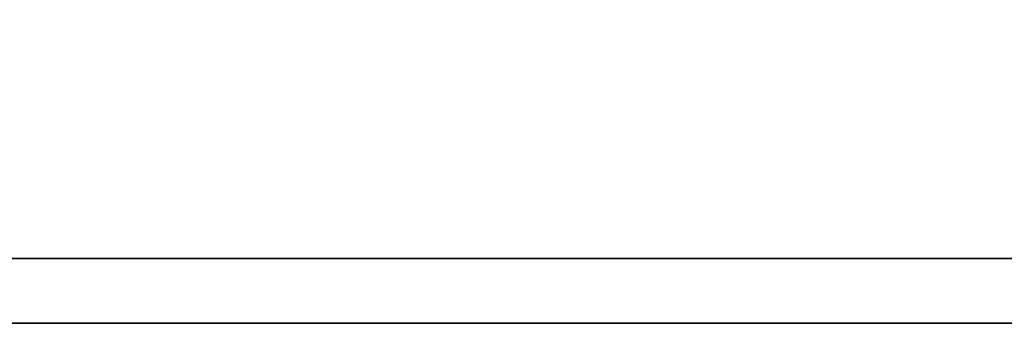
# Model space of a CAD drawing. Header units: millimetres. Extents: x 460 to 871, y 95 to 231.
# Tile 37 of 55: x 758.56 to 762.96, y 139.87 to 141.23. Entities that reach past the tile are written whole.
import ezdxf

# ---------------------------------------------------------------- set-up
doc = ezdxf.new("R2010")
doc.units = ezdxf.units.MM
doc.layers.add('DIM', color=4, linetype='CONTINUOUS')
doc.layers.add('layer 1', color=7, linetype='CONTINUOUS')

# ---------------------------------------------------------------- blocks, each defined once
blk = doc.blocks.new('TBI MOTION logo(完整正式版)')
at = {"layer": 'layer 1', "color": 22, "lineweight": 35}
blk.add_open_spline([(75.90875, -9.47875), (75.90875, -9.47875), (75.90875, -12.28625), (75.90875, -12.28625), (75.90875, -12.28625), (75.90875, -12.28625), (75.90875, -12.47875), (75.90875, -12.47875), (75.90875, -12.47875), (75.90875, -12.47875), (75.71625, -12.47875), (75.71625, -12.47875), (75.71625, -12.47875), (75.71625, -12.47875), (-88.32875, -12.47875), (-88.32875, -12.47875), (-88.32875, -12.47875), (-88.32875, -12.47875), (-88.32875, -13.29375), (-88.32875, -13.29375), (-88.32875, -13.29375), (-88.32875, -13.29375), (82.89125, -13.29375), (82.89125, -13.29375), (82.89125, -13.29375), (82.89125, -13.29375), (75.90875, -9.47875), (75.90875, -9.47875)], degree=3, knots=[0, 0, 0, 0, 0.14285714, 0.14285714, 0.14285714, 0.14285715, 0.28571429, 0.28571429, 0.28571429, 0.2857143, 0.42857143, 0.42857143, 0.42857143, 0.42857144, 0.57142857, 0.57142857, 0.57142857, 0.57142858, 0.71428571, 0.71428571, 0.71428571, 0.71428572, 0.85714286, 0.85714286, 0.85714286, 0.85714287, 1, 1, 1, 1], dxfattribs=at)

msp = doc.modelspace()

# ---------------------------------------------------------------- block references
at = {"layer": 'DIM', "color": 7, "xscale": 0.3557468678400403, "yscale": 0.3557468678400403, "zscale": 0.3557468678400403}
msp.add_blockref('TBI MOTION logo(完整正式版)', (771.5675, 144.5997), dxfattribs=at)

doc.saveas('drawing.dxf')
